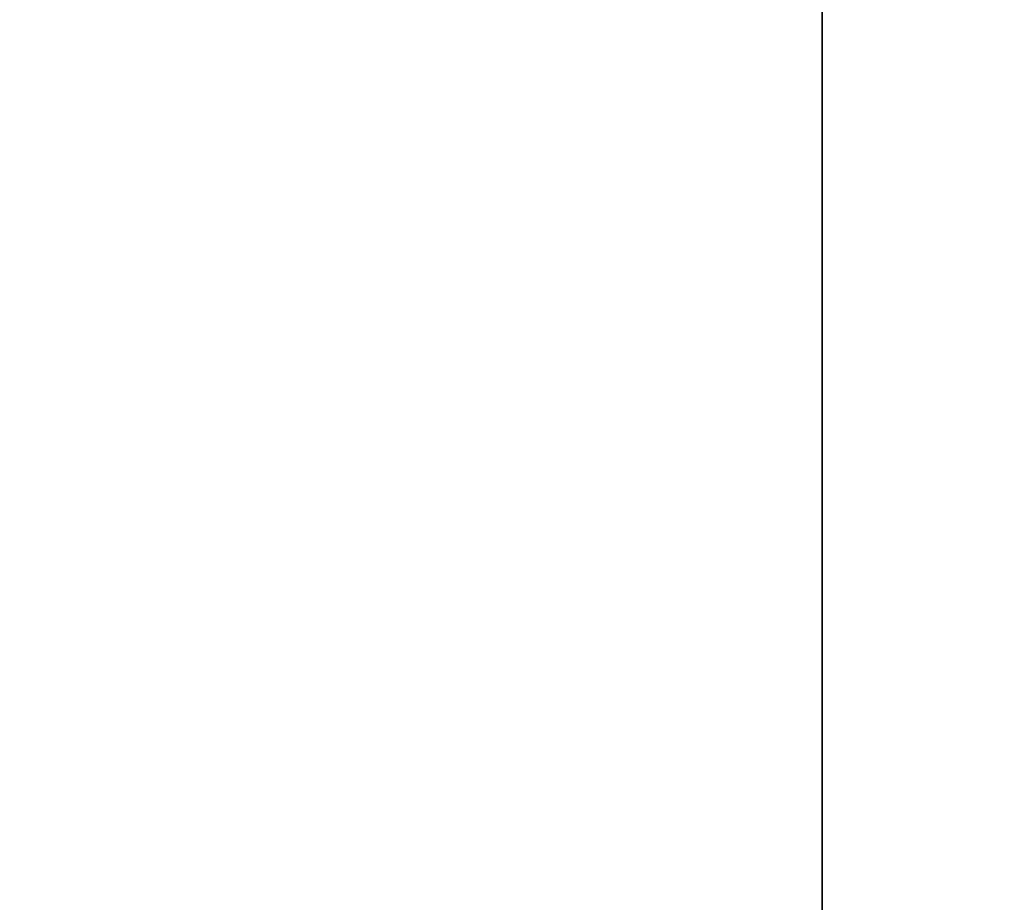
# Model space of a CAD drawing. Header units: millimetres. Extents: x 0 to 800, y -45 to 73.
# Tile 45 of 96: x 62.08 to 62.459, y 27.281 to 27.62. Entities that reach past the tile are written whole.
import ezdxf

# ---------------------------------------------------------------- set-up
doc = ezdxf.new("R2010")
doc.units = ezdxf.units.MM
doc.header["$LTSCALE"] = 65.185185
doc.layers.add('40', color=7, linetype='CONTINUOUS')
doc.layers.add('41', color=7, linetype='CONTINUOUS')

msp = doc.modelspace()

# ---------------------------------------------------------------- linework, layer by layer
at = {"layer": '40', "color": 44, "linetype": 'Continuous', "true_color": 0x8c7500}
for points in [[(62.59091, 54.7, -214.83739), (57.17115, -44.7, -206.07858), (57.17115, 54.7, -206.07858), (62.59091, 54.7, -214.83739)], [(62.59091, -44.7, -214.83739), (57.17115, -44.7, -206.07858), (62.59091, 54.7, -214.83739), (62.59091, -44.7, -214.83739)]]:
    msp.add_3dface(points, dxfattribs=at)
at = {"layer": '41', "color": 44, "linetype": 'Continuous', "true_color": 0x8c7500}
for points in [[(56.97722, 54.7, 205.75561), (62.38872, -44.7, 214.51952), (62.38872, 54.7, 214.51952), (56.97722, 54.7, 205.75561)], [(56.97722, -44.7, 205.75561), (62.38872, -44.7, 214.51952), (56.97722, 54.7, 205.75561), (56.97722, -44.7, 205.75561)], [(62.38872, 54.7, 214.51952), (68.02408, -44.7, 223.14118), (68.02408, 54.7, 223.14118), (62.38872, 54.7, 214.51952)], [(62.38872, -44.7, 214.51952), (68.02408, -44.7, 223.14118), (62.38872, 54.7, 214.51952), (62.38872, -44.7, 214.51952)]]:
    msp.add_3dface(points, dxfattribs=at)

doc.saveas('drawing.dxf')
